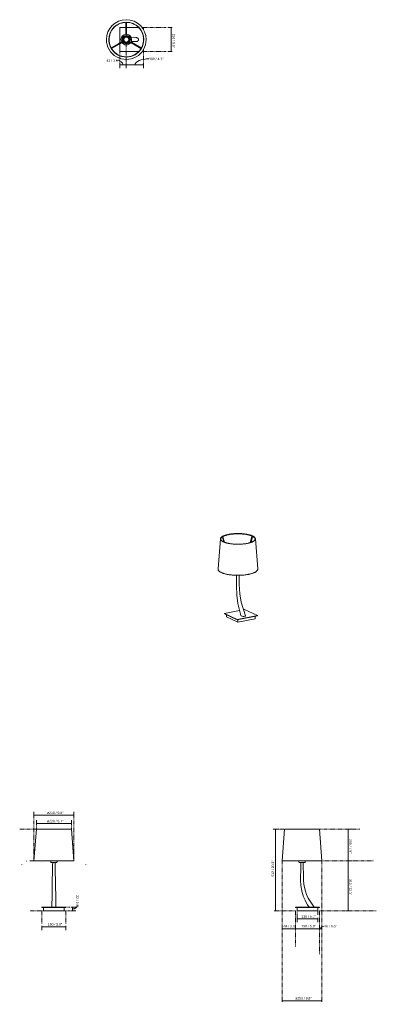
# Model space of a CAD drawing. Header units: millimetres. Extents: x 6294 to 8536, y 453 to 6634.
import ezdxf

# ---------------------------------------------------------------- set-up
doc = ezdxf.new("R2010")
doc.units = ezdxf.units.MM
doc.linetypes.add('Dash', pattern=[6, 3, -3])
doc.layers.add('A-ANNO-DIMS', color=7, linetype='Dash', lineweight=9, true_color=0xd2d2d2)
for name, color, linetype, lineweight in [('A-ANNO-DIMS-7', 7, 'Continuous', 9), ('A-DETL-THIN', 7, 'Continuous', 9), ('E-LITE-EQPM', 7, 'Continuous', 20)]:
    doc.layers.add(name, color=color, linetype=linetype, lineweight=lineweight)
doc.styles.add('Arial Narrow', font='ARIALN.TTF', dxfattribs={"height": 15.4})
doc.dimstyles.new('FARO_-_2_2mm_Arial_Narrow_mm_Inch_Left', dxfattribs={"dimscale": 304.8, "dimtxt": 15.760837, "dimasz": 0, "dimexe": 0.068898, "dimexo": 0.0625, "dimgap": 0.011483, "dimtad": 1, "dimdec": 0, "dimzin": 0, "dimdsep": 46, "dimtxsty": 'Arial Narrow', "dimblk1": 'NONE', "dimblk2": 'NONE', "dimsah": 1, "dimcen": 0.09, "dimadec": 0, "dimazin": 0, "dimtfac": 1, "dimtdec": 4, "dimtix": 1, "dimtmove": 0, "dimatfit": 3, "dimfxl": 0.022966, "dimfxlon": 1, "dimtvp": 1, "dimtolj": 1, "dimtzin": 0, "dimarcsym": 2})
doc.dimstyles.new('FARO_-_2_2mm_Arial_Narrow_mm_Inch_Right', dxfattribs={"dimscale": 304.8, "dimtxt": 15.760837, "dimasz": 0, "dimexe": 0.068898, "dimexo": 0.0625, "dimgap": 0.011483, "dimtad": 1, "dimdec": 0, "dimzin": 0, "dimdsep": 46, "dimtxsty": 'Arial Narrow', "dimblk1": 'NONE', "dimblk2": 'NONE', "dimsah": 1, "dimcen": 0.09, "dimadec": 0, "dimazin": 0, "dimtfac": 1, "dimtdec": 4, "dimtix": 1, "dimtmove": 0, "dimatfit": 3, "dimfxl": 0.022966, "dimfxlon": 1, "dimtvp": 1, "dimtolj": 1, "dimtzin": 0, "dimarcsym": 2})
doc.dimstyles.new('FARO_-_2_2mm_Arial_Narrow_mm_Inch_Right_1', dxfattribs={"dimscale": 304.8, "dimtxt": 15.760837, "dimasz": 0, "dimexe": 0.068898, "dimexo": 0.0625, "dimgap": 0.011483, "dimtad": 1, "dimdec": 0, "dimzin": 0, "dimdsep": 46, "dimtxsty": 'Arial Narrow', "dimblk1": 'NONE', "dimblk2": 'NONE', "dimsah": 1, "dimcen": 0.09, "dimadec": 0, "dimazin": 0, "dimtfac": 1, "dimtdec": 4, "dimtix": 1, "dimtmove": 1, "dimatfit": 3, "dimfxl": 0.022966, "dimfxlon": 1, "dimtvp": 1, "dimtolj": 1, "dimtzin": 0, "dimarcsym": 2})

# ---------------------------------------------------------------- blocks, each defined once
blk = doc.blocks.new('29684-04 - 29684-04 REM Nickel mat_white table lamp-422337-Alzado_PDF')
at = {"layer": 'E-LITE-EQPM'}
for p, q in [((6384.9, 1352.5), (6384.9, 1352.5)), ((6396, 1352.5), (6396.1, 1352.5)), ((6488.8, 1352.5), (6488.8, 1347.5)), ((6494.2, 1352.5), (6494.2, 1352.5)), ((6528.8, 1347.5), (6528.8, 1352.5)), ((6590.1, 1352.5), (6590.1, 1352.5)), ((6632.6, 1352.5), (6632.7, 1352.5)), ((6433.8, 1062.5), (6583.8, 1062.5)), ((6433.8, 1062.5), (6433.8, 1060.5)), ((6433.8, 1060.5), (6583.8, 1060.5)), ((6443.8, 1060.5), (6443.8, 1040.5)), ((6573.8, 1040.5), (6573.8, 1060.5)), ((6583.8, 1060.5), (6583.8, 1062.5)), ((6573.8, 1040.5), (6443.8, 1040.5))]:
    blk.add_line(p, q, dxfattribs=at)
at = {"layer": 'E-LITE-EQPM', "flags": 128}
for points in [[(6493.8, 1342.5), (6491.7, 1342.9), (6490, 1344.2), (6489, 1346.1), (6488.8, 1347.5)], [(6501.4, 1342.5), (6498.7, 1342.5), (6496.3, 1342.5), (6494.6, 1342.5), (6493.8, 1342.5), (6493.8, 1342.5)], [(6493.8, 1342.5), (6494.2, 1342.5), (6495.6, 1342.5), (6497.7, 1342.5), (6500.5, 1342.5), (6503.7, 1342.5), (6507.3, 1342.5), (6508.8, 1342.5)], [(6495.9, 1062.5), (6497.3, 1139.9), (6498.4, 1188), (6501, 1323.4), (6501.3, 1342.5)], [(6508.8, 1342.5), (6512.4, 1342.5), (6515.9, 1342.5), (6518.9, 1342.5), (6521.3, 1342.5), (6522.9, 1342.5), (6523.7, 1342.5), (6523.8, 1342.5)], [(6523.8, 1342.5), (6523.3, 1342.5), (6522, 1342.5), (6519.9, 1342.5), (6517.1, 1342.5), (6516.2, 1342.5)], [(6521.6, 1062.5), (6520.2, 1139.9), (6519.2, 1188), (6516.5, 1323.4), (6516.3, 1342.5)], [(6528.8, 1347.5), (6528.3, 1345.4), (6527.1, 1343.7), (6525.2, 1342.7), (6523.8, 1342.5)]]:
    blk.add_lwpolyline(points, dxfattribs=at)
at = {"layer": 'E-LITE-EQPM'}
for points, knots in [([(6495.9, 1062.5), (6495.9, 1062.5), (6496.2, 1062.5), (6496.9, 1062.5), (6497.7, 1062.5), (6498.5, 1062.5), (6499.2, 1062.5), (6499.9, 1062.5), (6500.6, 1062.5), (6501.6, 1062.5), (6502.6, 1062.5), (6503.5, 1062.5), (6504.4, 1062.5), (6506.1, 1062.5), (6507.7, 1062.5), (6508.8, 1062.5)], [0.5, 0.5, 0.5, 0.5, 0.5833333, 0.6527778, 0.6875, 0.7222222, 0.7569444, 0.7743056, 0.7916667, 0.8263889, 0.8611111, 0.8784722, 0.8958333, 0.9305556, 1, 1, 1, 1]), ([(6521.6, 1062.5), (6521.6, 1062.5), (6521.4, 1062.5), (6520.6, 1062.5), (6519.8, 1062.5), (6519, 1062.5), (6518.3, 1062.5), (6517.6, 1062.5), (6516.9, 1062.5), (6516, 1062.5), (6514.9, 1062.5), (6514, 1062.5), (6513.1, 1062.5), (6511.5, 1062.5), (6509.9, 1062.5), (6508.8, 1062.5)], [0.4984838, 0.4984838, 0.4984838, 0.4984838, 0.5833333, 0.6527778, 0.6875, 0.7222222, 0.7569444, 0.7743056, 0.7916667, 0.8263889, 0.8611111, 0.8784722, 0.8958333, 0.9305556, 1, 1, 1, 1])]:
    blk.add_open_spline(points, degree=3, knots=knots, dxfattribs=at)
blk = doc.blocks.new('29684-04 - 29684-04 REM Nickel mat_white table lamp-422337-Planta_PDF')
at = {"layer": 'E-LITE-EQPM'}
for p, q in [((-60.8, 75), (-75, 75)), ((-75, 75), (-75, 65.8)), ((75, 75), (60.8, 75)), ((75, 65.8), (75, 75)), ((-75, 43.8), (-75, -32)), ((12.8, 26.6), (12, -2.9)), ((20.3, 5.2), (14.9, -4.2)), ((18.4, -6.2), (23.8, 3.2)), ((52.1, 60.3), (25.2, 13.6)), ((28.7, 11.6), (55.6, 58.3)), ((75, -75), (75, 43.8)), ((-53.8, -32), (-107.7, -32)), ((-107.7, -36), (-53.8, -36)), ((-75, -36), (-75, -75)), ((-33.3, -32), (-44.2, -32)), ((-44.2, -36), (-33.3, -36)), ((-29.6, -32.3), (-29.6, -35.7)), ((16.3, -9.3), (13.3, -7.5)), ((13.3, -60.5), (16.3, -58.7)), ((-75, -75), (21.4, -75)), ((14.9, -63.8), (20.3, -73.2)), ((23.8, -71.2), (18.4, -61.8)), ((25.2, -81.6), (52.1, -128.3)), ((26, -75), (75, -75)), ((55.6, -126.3), (28.7, -79.6))]:
    blk.add_line(p, q, dxfattribs=at)
at = {"layer": 'E-LITE-EQPM', "flags": 128}
for points in [[(0, -142.1), (-9.9, -141.6), (-19.7, -140.3), (-29.3, -138), (-38.7, -134.9), (-47.8, -131), (-56.4, -126.2), (-64.6, -120.6), (-72.3, -114.4), (-79.3, -107.4), (-85.7, -99.9), (-91.3, -91.8), (-96.2, -83.2), (-100.3, -74.2), (-103.6, -64.8), (-106, -55.2), (-107.5, -45.5), (-108.1, -35.6), (-107.8, -25.7), (-106.5, -15.9), (-104.4, -6.2), (-101.5, 3.2), (-97.6, 12.3), (-93, 21.1), (-87.6, 29.3), (-81.4, 37.1), (-74.6, 44.2), (-67.1, 50.7), (-59.1, 56.5), (-50.6, 61.5), (-41.6, 65.7), (-32.3, 69.1), (-22.8, 71.7), (-13, 73.3), (-3.2, 74), (0, 74.1)], [(0, 74.1), (9.9, 73.6), (19.7, 72.3), (29.3, 70), (38.7, 66.9), (47.8, 63), (56.4, 58.2), (64.6, 52.6), (72.3, 46.4), (79.3, 39.4), (85.7, 31.9), (91.3, 23.8), (96.2, 15.2), (100.3, 6.2), (103.6, -3.2), (106, -12.8), (107.5, -22.5), (108.1, -32.4), (107.8, -42.3), (106.5, -52.1), (104.4, -61.8), (101.5, -71.2), (97.6, -80.3), (93, -89.1), (87.6, -97.3), (81.4, -105.1), (74.6, -112.2), (67.1, -118.7), (59.1, -124.5), (50.6, -129.5), (41.6, -133.7), (32.3, -137.1), (22.8, -139.7), (13, -141.3), (3.2, -142), (0, -142.1)], [(-12, -2.9), (-12.8, 26.4), (-12.8, 26.6)], [(20.3, 5.2), (21.8, 7.8), (23.2, 10.2), (24.3, 12.1), (25.1, 13.4), (25.2, 13.6)], [(28.7, 11.6), (28, 10.4), (26.9, 8.6), (25.6, 6.3), (24.1, 3.8), (23.8, 3.2)], [(-53.8, -32), (-52.5, -32), (-50.4, -32), (-47.7, -32), (-44.8, -32), (-44.2, -32)], [(-44.2, -36), (-47.1, -36), (-49.9, -36), (-52.1, -36), (-53.6, -36), (-53.8, -36)], [(25.2, -81.6), (24.5, -80.4), (23.5, -78.6), (22.1, -76.3), (20.6, -73.8), (20.3, -73.2)], [(23.8, -71.2), (25.3, -73.8), (26.7, -76.2), (27.8, -78.1), (28.5, -79.4), (28.7, -79.6)]]:
    blk.add_lwpolyline(points, dxfattribs=at)
at = {"layer": 'E-LITE-EQPM'}
for radius, start, end in [(124.9, 90, 270), (110.1, 90, 270), (124.9, 270, 90), (110.1, 270, 90), (33.4, 90, 177.04181), (33.4, 182.95819, 270), (26, 90, 270), (23.3, 90, 270), (21.7, 90, 270), (19.6, 90, 270), (18.5, 90, 270), (17, 90, 270), (15.5, 90, 270), (33.4, 62.95819, 90), (26, 270, 90), (23.3, 270, 90), (21.7, 270, 90), (19.6, 270, 90), (18.5, 270, 90), (17, 270, 90), (15.5, 270, 90), (33.4, 302.95819, 57.04181), (33.4, 270, 297.04181)]:
    blk.add_arc((0, -34), radius, start, end, dxfattribs=at)
for centre, major_axis, ratio, start_param, end_param in [((26.9, 12.6), (-1.73, 1), 0.949324, 0, 3.141593), ((53.9, 59.3), (-1.73, 1), 0.95054, 0, 3.141593), ((53.9, 59.3), (-1.73, 1), 0.95054, 6.056626, 6.283185), ((53.9, 59.3), (-1.73, 1), 0.95054, 3.141593, 3.3265), ((-107.7, -34), (0, 2), 0.95054, 0, 0.19277), ((-107.7, -34), (0, 2), 0.95054, 2.965949, 3.141593), ((-107.7, -34), (0, 2), 0.95054, 3.141593, 6.283185), ((-53.8, -34), (0, 2), 0.949324, 3.141593, 6.283185), ((26.9, -80.6), (1.73, 1), 0.949324, 0, 3.141593), ((53.9, -127.3), (1.73, 1), 0.95054, 0, 3.141593), ((53.9, -127.3), (1.73, 1), 0.95054, 3.141593, 3.319478), ((53.9, -127.3), (1.73, 1), 0.95054, 6.093033, 6.283185)]:
    blk.add_ellipse(centre, major_axis=major_axis, ratio=ratio, start_param=start_param, end_param=end_param, dxfattribs=at)
for points, knots in [([(-12.8, 26.6), (-12.9, 28), (-12.6, 30.5), (-11.8, 33.4), (-11, 35.3), (-10.2, 36.7), (-9.5, 37.8), (-8.9, 38.6), (-8.2, 39.3), (-7.2, 40.3), (-6.1, 41.1), (-5.3, 41.6), (-4.3, 42.1), (-2.7, 42.7), (-1.1, 43), (0, 43)], [0.4898254, 0.4898254, 0.4898254, 0.4898254, 0.5833333, 0.6527778, 0.6875, 0.7222222, 0.7569444, 0.7743056, 0.7916667, 0.8263889, 0.8611111, 0.8784722, 0.8958333, 0.9305556, 1, 1, 1, 1]), ([(0, 43), (0.9, 43), (2.2, 42.8), (3.7, 42.3), (4.9, 41.8), (5.9, 41.2), (7, 40.5), (7.9, 39.6), (8.8, 38.7), (9.5, 37.7), (10.2, 36.7), (10.8, 35.6), (11.6, 34), (12.2, 32.1), (12.7, 29.4), (12.8, 27.6), (12.8, 26.6)], [0, 0, 0, 0, 0.0555556, 0.0833333, 0.1111111, 0.1388889, 0.1666667, 0.1944444, 0.2222222, 0.25, 0.2777778, 0.3055556, 0.3333333, 0.3888889, 0.4444444, 0.5101746, 0.5101746, 0.5101746, 0.5101746])]:
    blk.add_open_spline(points, degree=3, knots=knots, dxfattribs=at)
blk = doc.blocks.new('29684-04 - 29684-04 REM Nickel mat_white table lamp-422337-Isometrico 2 PDF')
at = {"layer": 'E-LITE-EQPM', "lineweight": 9}
for p, q in [((3713.3, 3399.5), (3715.9, 3400)), ((3724.6, 3401.8), (3727.4, 3402.3)), ((3733, 3403.1), (3733.6, 3403.2)), ((3751, 3405.2), (3751.2, 3405.2)), ((3762.2, 3405.9), (3762.3, 3405.9)), ((3796.3, 3405.9), (3796.4, 3405.9)), ((3807.4, 3405.2), (3807.6, 3405.2)), ((3669.1, 3374.3), (3654.2, 3186.1)), ((3681.3, 3386), (3690.4, 3354.9)), ((3684.2, 3389), (3693.9, 3393.5)), ((3695.2, 3352.9), (3685.2, 3387.1)), ((3703.8, 3396.9), (3708.5, 3398.2)), ((3867.6, 3390), (3856.9, 3350.8)), ((3861.5, 3352.3), (3871.5, 3389)), ((3904, 3186.1), (3889.2, 3374.3)), ((3788.6, 2925.4), (3693.9, 2906.4)), ((3693.9, 2906.4), (3775.4, 2867.5)), ((3693.9, 2904.5), (3693.9, 2906.4)), ((3819.8, 2931.6), (3812.8, 2930.2)), ((3901.3, 2892.7), (3819.8, 2931.6)), ((3693.9, 2904.5), (3775.4, 2865.6)), ((3707.7, 2884.6), (3707.7, 2897.9)), ((3778.3, 2850.9), (3707.7, 2884.6)), ((3775.4, 2867.5), (3901.3, 2892.7)), ((3775.4, 2865.6), (3901.3, 2890.8)), ((3775.4, 2867.5), (3775.4, 2865.6)), ((3887.5, 2872.7), (3778.3, 2850.9)), ((3778.3, 2866.2), (3778.3, 2850.9)), ((3887.5, 2872.7), (3887.5, 2888)), ((3901.3, 2890.8), (3901.3, 2892.7))]:
    blk.add_line(p, q, dxfattribs=at)
for points in [[(3669.1, 3374.3, 0), (3669.3, 3375.8, 0), (3669.7, 3377.2, 0), (3670.3, 3378.7, 0), (3671, 3380.1, 0), (3671.9, 3381.5, 0), (3673.1, 3382.9, 0), (3674.3, 3384.2, 0), (3675.8, 3385.6, 0), (3677.4, 3386.9, 0), (3679.1, 3388.1, 0), (3681, 3389.4, 0), (3683.1, 3390.6, 0), (3685.3, 3391.8, 0), (3687.7, 3392.9, 0), (3690.2, 3394, 0), (3692.8, 3395.1, 0), (3695.6, 3396.2, 0), (3698.5, 3397.2, 0), (3701.5, 3398.2, 0), (3704.7, 3399.1, 0), (3708, 3400, 0), (3711.4, 3400.9, 0), (3714.9, 3401.7, 0), (3718.5, 3402.5, 0), (3719.7, 3402.7, 0)], [(3720.1, 3400.8, 0), (3716.5, 3400, 0), (3713, 3399.2, 0), (3709.6, 3398.4, 0), (3706.3, 3397.5, 0), (3703.1, 3396.6, 0), (3700.1, 3395.6, 0), (3697.2, 3394.6, 0), (3694.4, 3393.6, 0), (3691.8, 3392.6, 0), (3689.3, 3391.5, 0), (3687, 3390.4, 0), (3684.8, 3389.2, 0), (3682.7, 3388.1, 0), (3680.8, 3386.9, 0), (3679.1, 3385.7, 0), (3677.5, 3384.4, 0), (3676.2, 3383.2, 0), (3674.9, 3382, 0), (3673.9, 3380.7, 0), (3673, 3379.5, 0), (3672.3, 3378.3, 0), (3671.7, 3377, 0), (3671.3, 3375.8, 0), (3671.1, 3374.6, 0), (3671, 3373.3, 0), (3671.1, 3372.1, 0), (3671.4, 3370.9, 0), (3671.8, 3369.7, 0), (3672.4, 3368.4, 0), (3673.1, 3367.2, 0), (3674, 3366, 0), (3675.1, 3364.7, 0), (3676.4, 3363.5, 0), (3677.8, 3362.2, 0), (3679.4, 3361, 0), (3681.1, 3359.8, 0), (3683.1, 3358.6, 0), (3685.1, 3357.5, 0), (3687.3, 3356.3, 0), (3689.7, 3355.2, 0), (3692.2, 3354.1, 0), (3694.9, 3353.1, 0), (3697.7, 3352.1, 0), (3700.6, 3351.1, 0), (3703.7, 3350.1, 0), (3706.9, 3349.2, 0), (3710.2, 3348.4, 0), (3713.6, 3347.5, 0), (3717.1, 3346.7, 0), (3720.7, 3346, 0), (3724.4, 3345.3, 0), (3728.2, 3344.7, 0), (3732.1, 3344, 0), (3736, 3343.5, 0), (3740.1, 3343, 0), (3744.2, 3342.5, 0), (3748.3, 3342.1, 0), (3752.5, 3341.8, 0), (3756.7, 3341.5, 0), (3761, 3341.2, 0), (3765.3, 3341, 0), (3769.6, 3340.9, 0), (3774, 3340.8, 0), (3778.3, 3340.7, 0), (3782.7, 3340.8, 0), (3787, 3340.8, 0), (3791.3, 3341, 0), (3795.7, 3341.1, 0), (3799.9, 3341.4, 0), (3804.2, 3341.6, 0), (3808.4, 3342, 0), (3812.6, 3342.4, 0), (3816.7, 3342.8, 0), (3820.7, 3343.3, 0), (3824.7, 3343.8, 0), (3828.6, 3344.4, 0), (3832.5, 3345.1, 0), (3836.2, 3345.7, 0), (3838.2, 3346.1, 0)], [(3889.2, 3374.3, 0), (3889, 3375.8, 0), (3888.6, 3377.2, 0), (3888, 3378.7, 0), (3887.2, 3380.1, 0), (3886.3, 3381.5, 0), (3885.2, 3382.9, 0), (3883.9, 3384.2, 0), (3882.5, 3385.6, 0), (3880.9, 3386.9, 0), (3879.1, 3388.1, 0), (3877.2, 3389.4, 0), (3875.2, 3390.6, 0), (3872.9, 3391.8, 0), (3870.6, 3392.9, 0), (3868.1, 3394, 0), (3865.4, 3395.1, 0), (3862.7, 3396.2, 0), (3859.7, 3397.2, 0), (3856.7, 3398.2, 0), (3853.5, 3399.1, 0), (3850.3, 3400, 0), (3846.9, 3400.9, 0), (3843.4, 3401.7, 0), (3839.8, 3402.5, 0), (3836.1, 3403.2, 0), (3832.3, 3403.9, 0), (3828.4, 3404.5, 0), (3824.5, 3405.1, 0), (3820.5, 3405.7, 0), (3816.4, 3406.1, 0), (3812.2, 3406.6, 0), (3808, 3407, 0), (3803.8, 3407.3, 0), (3799.5, 3407.6, 0), (3795.2, 3407.8, 0), (3790.9, 3408, 0), (3786.5, 3408.1, 0), (3782.1, 3408.1, 0), (3777.8, 3408.2, 0), (3773.4, 3408.1, 0), (3769, 3408, 0), (3764.7, 3407.9, 0), (3760.3, 3407.7, 0), (3756, 3407.4, 0), (3751.8, 3407.1, 0), (3747.6, 3406.7, 0), (3743.4, 3406.3, 0), (3739.3, 3405.8, 0), (3735.3, 3405.3, 0), (3731.3, 3404.8, 0), (3727.4, 3404.1, 0), (3723.6, 3403.5, 0), (3719.8, 3402.8, 0), (3719.7, 3402.7, 0)], [(3720.1, 3400.8, 0), (3723.8, 3401.5, 0), (3727.5, 3402.1, 0), (3731.4, 3402.8, 0), (3735.4, 3403.3, 0), (3739.4, 3403.8, 0), (3743.4, 3404.3, 0), (3747.6, 3404.7, 0), (3751.8, 3405.1, 0), (3756, 3405.4, 0), (3760.3, 3405.7, 0), (3764.6, 3405.9, 0), (3768.9, 3406, 0), (3773.2, 3406.1, 0), (3777.6, 3406.2, 0), (3781.9, 3406.1, 0), (3786.3, 3406.1, 0), (3790.6, 3406, 0), (3794.9, 3405.8, 0), (3799.2, 3405.6, 0), (3803.5, 3405.3, 0), (3807.7, 3405, 0), (3811.9, 3404.6, 0), (3816, 3404.2, 0), (3820, 3403.7, 0), (3824, 3403.2, 0), (3828, 3402.6, 0), (3831.8, 3402, 0), (3835.6, 3401.3, 0), (3839.2, 3400.6, 0), (3842.8, 3399.8, 0), (3846.3, 3399, 0), (3849.6, 3398.1, 0), (3852.9, 3397.3, 0), (3856, 3396.3, 0), (3859, 3395.4, 0), (3861.9, 3394.4, 0), (3864.6, 3393.3, 0), (3867.2, 3392.3, 0), (3869.6, 3391.2, 0), (3871.9, 3390, 0), (3874.1, 3388.9, 0), (3876.1, 3387.7, 0), (3877.9, 3386.5, 0), (3879.6, 3385.3, 0), (3881.1, 3384.1, 0), (3882.5, 3382.9, 0), (3883.6, 3381.6, 0), (3884.6, 3380.4, 0), (3885.5, 3379.1, 0), (3886.2, 3377.9, 0), (3886.7, 3376.7, 0), (3887, 3375.4, 0), (3887.2, 3374.2, 0), (3887.2, 3373, 0), (3887.1, 3371.8, 0), (3886.8, 3370.5, 0), (3886.3, 3369.3, 0), (3885.7, 3368.1, 0), (3884.9, 3366.8, 0), (3883.9, 3365.6, 0), (3882.8, 3364.4, 0), (3881.5, 3363.1, 0), (3880, 3361.9, 0), (3878.4, 3360.7, 0), (3876.6, 3359.5, 0), (3874.6, 3358.3, 0), (3872.5, 3357.1, 0), (3870.2, 3356, 0), (3867.8, 3354.9, 0), (3865.3, 3353.8, 0), (3862.6, 3352.8, 0), (3859.7, 3351.8, 0), (3856.8, 3350.8, 0), (3853.7, 3349.9, 0), (3850.4, 3349, 0), (3847.1, 3348.1, 0), (3843.7, 3347.3, 0), (3840.1, 3346.5, 0), (3838.2, 3346.1, 0)], [(3743.9, 3404.5, 0), (3751.2, 3405.2, 0), (3768, 3406.2, 0)], [(3773.7, 3406.3, 0), (3785, 3406.3, 0), (3801.7, 3405.6, 0)], [(3801.9, 3405.6, 0), (3818.2, 3404.1, 0), (3823.3, 3403.4, 0)], [(3823.4, 3403.4, 0), (3847.6, 3398.8, 0), (3855.9, 3396.5, 0)], [(3681.6, 3385.9, 0), (3681.9, 3386, 0), (3682.3, 3386, 0)], [(3682.3, 3386, 0), (3682.8, 3386.1, 0), (3683.3, 3386.3, 0), (3683.8, 3386.4, 0), (3684.2, 3386.6, 0), (3684.6, 3386.7, 0), (3684.9, 3386.9, 0), (3685.1, 3387, 0), (3685.2, 3387.1, 0), (3685.2, 3387.1, 0)], [(3684.1, 3387.1, 0), (3683.7, 3387, 0), (3683.3, 3386.9, 0)], [(3685.1, 3387.2, 0), (3684.9, 3387.2, 0), (3684.6, 3387.2, 0), (3684.1, 3387.1, 0)], [(3864.7, 3393.4, 0), (3870.2, 3391, 0), (3875.1, 3388.4, 0)], [(3868.5, 3390, 0), (3868.1, 3390.1, 0), (3867.8, 3390.1, 0), (3867.7, 3390, 0), (3867.6, 3390, 0), (3867.7, 3389.9, 0), (3868, 3389.8, 0), (3868.3, 3389.6, 0), (3868.7, 3389.5, 0), (3869.2, 3389.3, 0), (3869.7, 3389.2, 0), (3870.2, 3389.1, 0), (3870.6, 3389, 0)], [(3869.3, 3389.8, 0), (3868.9, 3389.9, 0), (3868.5, 3390, 0)], [(3870.6, 3389, 0), (3871, 3388.9, 0), (3871.3, 3388.9, 0)], [(3654.2, 3185.1, 0), (3654.3, 3183.4, 0), (3654.6, 3181.8, 0), (3655.2, 3180.2, 0), (3655.9, 3178.5, 0), (3656.9, 3177, 0), (3658, 3175.4, 0), (3659.3, 3173.8, 0), (3660.8, 3172.3, 0), (3662.5, 3170.8, 0), (3664.4, 3169.4, 0), (3666.5, 3168, 0), (3668.7, 3166.6, 0), (3671.2, 3165.2, 0), (3673.7, 3163.9, 0), (3676.5, 3162.6, 0), (3679.4, 3161.3, 0), (3682.5, 3160.1, 0), (3685.7, 3158.9, 0), (3689.1, 3157.8, 0), (3692.6, 3156.7, 0), (3696.2, 3155.6, 0), (3700, 3154.6, 0), (3703.9, 3153.7, 0), (3707.9, 3152.8, 0), (3712.1, 3151.9, 0), (3716.3, 3151.1, 0), (3720.7, 3150.4, 0), (3725.1, 3149.7, 0), (3729.6, 3149, 0), (3734.2, 3148.4, 0), (3738.9, 3147.9, 0), (3743.6, 3147.4, 0), (3748.4, 3147, 0), (3753.2, 3146.7, 0), (3758.1, 3146.4, 0), (3763, 3146.2, 0), (3768, 3146, 0), (3772.9, 3145.9, 0), (3777.9, 3145.8, 0), (3782.9, 3145.9, 0), (3787.8, 3145.9, 0), (3792.8, 3146.1, 0), (3797.7, 3146.3, 0), (3802.6, 3146.5, 0), (3807.5, 3146.9, 0), (3812.3, 3147.2, 0), (3817, 3147.7, 0), (3821.7, 3148.2, 0), (3826.4, 3148.7, 0), (3830.9, 3149.3, 0), (3835.4, 3150, 0), (3839.8, 3150.7, 0), (3844.1, 3151.5, 0), (3846.6, 3152, 0)], [(3904, 3185.1, 0), (3903.9, 3183.4, 0), (3903.6, 3181.8, 0), (3903.1, 3180.2, 0), (3902.3, 3178.5, 0), (3901.4, 3177, 0), (3900.3, 3175.4, 0), (3898.9, 3173.8, 0), (3897.4, 3172.3, 0), (3895.7, 3170.8, 0), (3893.8, 3169.4, 0), (3891.7, 3168, 0), (3889.5, 3166.6, 0), (3887.1, 3165.2, 0), (3884.5, 3163.9, 0), (3881.8, 3162.6, 0), (3878.8, 3161.3, 0), (3875.8, 3160.1, 0), (3872.5, 3158.9, 0), (3869.2, 3157.8, 0), (3865.7, 3156.7, 0), (3862, 3155.6, 0), (3858.2, 3154.6, 0), (3854.3, 3153.7, 0), (3850.3, 3152.8, 0), (3846.6, 3152, 0)], [(3798.5, 2892.9, 0), (3778.2, 2969.3, 0), (3771.6, 3021.4, 0), (3769.9, 3079.6, 0), (3771.2, 3146, 0)], [(3826, 2892.2, 0), (3800, 2977.7, 0), (3791.6, 3030.4, 0), (3788, 3089.1, 0), (3787.1, 3146, 0)], [(3821, 2888.4, 0), (3816.2, 2887.9, 0), (3811.3, 2888, 0), (3806.7, 2888.7, 0), (3803, 2889.8, 0), (3800.3, 2891.1, 0), (3798.7, 2892.5, 0), (3798.5, 2893.1, 0)], [(3825.8, 2892.5, 0), (3826, 2891, 0), (3824.4, 2889.5, 0), (3821, 2888.4, 0)]]:
    blk.add_polyline3d(points, dxfattribs=at)
blk = doc.blocks.new('29684-04 - 29684-04 REM Nickel mat_white table lamp-422337-Frontal_PDF')
at = {"layer": 'E-LITE-EQPM'}
for p, q in [((-3226.8, 1352.5), (-3226.7, 1352.5)), ((-3216.2, 1352.5), (-3216.1, 1352.5)), ((-3192.4, 1352.5), (-3192.3, 1352.5)), ((-3160.6, 1352.5), (-3160.7, 1352.5)), ((-3123.3, 1352.5), (-3123.3, 1347.5)), ((-3118.3, 1342.5), (-3118.4, 1342.5)), ((-3083.3, 1347.5), (-3083.3, 1352.5)), ((-3065.5, 1352.5), (-3065.5, 1352.5)), ((-3039.1, 1352.5), (-3039.1, 1352.5)), ((-2999.5, 1352.5), (-2999.5, 1352.5)), ((-3144.3, 1062.5), (-2994.3, 1062.5)), ((-3144.3, 1060.5), (-3144.3, 1062.5)), ((-3144.3, 1060.5), (-2994.3, 1060.5)), ((-3134.3, 1040.5), (-3134.3, 1060.5)), ((-3004.3, 1060.5), (-3004.3, 1040.5)), ((-2994.3, 1062.5), (-2994.3, 1060.5)), ((-3004.3, 1040.5), (-3134.3, 1040.5))]:
    blk.add_line(p, q, dxfattribs=at)
at = {"layer": 'E-LITE-EQPM', "flags": 128}
for points in [[(-3119.9, 1342.8), (-3120.4, 1342.9), (-3122.1, 1344.2), (-3123.1, 1346.1), (-3123.3, 1347.5)], [(-3118.3, 1342.5), (-3117.9, 1342.5), (-3116.5, 1342.5), (-3114.4, 1342.5), (-3111.6, 1342.5), (-3108.4, 1342.5), (-3104.8, 1342.5), (-3101.1, 1342.5), (-3097.5, 1342.5), (-3094.4, 1342.5), (-3091.7, 1342.5), (-3089.7, 1342.5), (-3088.6, 1342.5), (-3088.3, 1342.5)], [(-3058.2, 1062.5), (-3068.4, 1077.9), (-3077, 1092.3), (-3084.3, 1105.8), (-3090.3, 1118.5), (-3095.2, 1130.7), (-3099.2, 1142.4), (-3102.4, 1153.9), (-3105.2, 1165.2), (-3107.4, 1176.4), (-3109.1, 1187.6), (-3110.5, 1198.8), (-3111.5, 1210), (-3112.1, 1221.2), (-3112.5, 1232.5), (-3112.6, 1243.9), (-3112.5, 1255.5), (-3112.3, 1267.5), (-3111.9, 1280.2), (-3111.6, 1293.7), (-3111.2, 1308.5), (-3111, 1324.7), (-3110.8, 1342.5)], [(-3110.8, 1342.5), (-3111, 1324.7), (-3111.2, 1308.5), (-3111.6, 1293.7), (-3111.9, 1280.2), (-3112.3, 1267.5), (-3112.5, 1255.5), (-3112.6, 1243.9), (-3112.5, 1232.5), (-3112.1, 1221.2), (-3111.5, 1210), (-3110.5, 1198.8), (-3109.1, 1187.6), (-3107.4, 1176.4), (-3105.2, 1165.2), (-3102.4, 1153.9), (-3099.2, 1142.4), (-3095.2, 1130.7), (-3090.3, 1118.5), (-3084.3, 1105.8), (-3077, 1092.3), (-3068.4, 1077.9), (-3058.2, 1062.5)], [(-3095.8, 1342.5), (-3095.3, 1307), (-3095, 1277.7), (-3094.5, 1252.6), (-3093.4, 1229.5), (-3091.2, 1207.3), (-3087.7, 1185.5), (-3082.4, 1164), (-3075, 1142.4), (-3064.4, 1119.6), (-3048.8, 1093.5), (-3026.3, 1062.5)], [(-3026.3, 1062.5), (-3048.8, 1093.5), (-3064.4, 1119.6), (-3075, 1142.4), (-3082.4, 1164), (-3087.7, 1185.5), (-3091.2, 1207.3), (-3093.4, 1229.5), (-3094.5, 1252.6), (-3095, 1277.7), (-3095.3, 1307), (-3095.8, 1342.5)], [(-3083.3, 1347.5), (-3083.8, 1345.4), (-3085, 1343.7), (-3086.9, 1342.7), (-3088.3, 1342.5)]]:
    blk.add_lwpolyline(points, dxfattribs=at)
blk = doc.blocks.new('DIMBLOCK1-Alzado_PDF')
at = {"layer": 'A-ANNO-DIMS-7', "color": 251, "true_color": 0x5b5b5b, "transparency": 16777216}
for p, q in [((6433.8, 946.2), (6433.8, 918.2)), ((6433.8, 939.2), (6433.8, 946.2)), ((6433.8, 939.2), (6583.8, 939.2)), ((6583.8, 946.2), (6583.8, 918.2)), ((6583.8, 939.2), (6583.8, 946.2))]:
    blk.add_line(p, q, dxfattribs=at)
at = {"layer": 'A-ANNO-DIMS-7', "color": 0, "transparency": 16777216, "insert": (6471.3, 962.6), "char_height": 15.4, "width": 90.062, "attachment_point": 1, "line_spacing_factor": 0.974696, "style": 'Arial Narrow'}
blk.add_mtext('150 / 5.9"', dxfattribs=at)
blk = doc.blocks.new('_None')
blk = doc.blocks.new('DIMBLOCK2-Alzado_PDF')
at = {"layer": 'A-ANNO-DIMS-7', "color": 251, "true_color": 0x5b5b5b, "transparency": 16777216}
for p, q in [((6618.4, 1062.5), (6646.4, 1062.5)), ((6625.4, 1062.5), (6618.4, 1062.5)), ((6625.4, 1040.5), (6625.4, 1062.5)), ((6618.4, 1040.5), (6646.4, 1040.5)), ((6625.4, 1040.5), (6618.4, 1040.5))]:
    blk.add_line(p, q, dxfattribs=at)
blk.add_ellipse((6625.4, 1072.2), major_axis=(31.2, 0), ratio=0.66346, start_param=4.712389, end_param=6.283185, dxfattribs=at)
at = {"layer": 'A-ANNO-DIMS-7', "color": 0, "transparency": 16777216, "insert": (6664, 1137.5), "char_height": 15.4, "width": 78.354, "attachment_point": 1, "rotation": 270, "line_spacing_factor": 0.974696, "style": 'Arial Narrow'}
blk.add_mtext('22 / 0.9"', dxfattribs=at)
blk = doc.blocks.new('DIMBLOCK3-Alzado_PDF')
at = {"layer": 'A-ANNO-DIMS-7', "color": 251, "true_color": 0x5b5b5b, "transparency": 16777216}
for p, q in [((6398.8, 1587.2), (6398.8, 1608.3)), ((6618.8, 1587.2), (6618.8, 1608.3)), ((6398.8, 1587.3), (6618.8, 1587.3)), ((6398.8, 1587.3), (6398.8, 1580.3)), ((6618.8, 1587.3), (6618.8, 1580.3))]:
    blk.add_line(p, q, dxfattribs=at)
at = {"layer": 'A-ANNO-DIMS-7', "color": 0, "transparency": 16777216, "insert": (6465.9, 1610.7), "char_height": 15.4, "width": 102.971, "attachment_point": 1, "line_spacing_factor": 0.974696, "style": 'Arial Narrow'}
blk.add_mtext('ø220 / 8.7"', dxfattribs=at)
blk = doc.blocks.new('DIMBLOCK4-Alzado_PDF')
at = {"layer": 'A-ANNO-DIMS-7', "color": 251, "true_color": 0x5b5b5b, "transparency": 16777216}
for p, q in [((6383.8, 1639.3), (6383.8, 1660.5)), ((6383.8, 1639.5), (6633.8, 1639.5)), ((6383.8, 1639.5), (6383.8, 1632.5)), ((6633.8, 1639.3), (6633.8, 1660.5)), ((6633.8, 1639.5), (6633.8, 1632.5))]:
    blk.add_line(p, q, dxfattribs=at)
at = {"layer": 'A-ANNO-DIMS-7', "color": 0, "transparency": 16777216, "insert": (6465.9, 1662.9), "char_height": 15.4, "width": 102.971, "attachment_point": 1, "line_spacing_factor": 0.974696, "style": 'Arial Narrow'}
blk.add_mtext('ø250 / 9.8"', dxfattribs=at)
blk = doc.blocks.new('DIMBLOCK5-Planta_PDF')
at = {"layer": 'A-ANNO-DIMS-7', "color": 251, "true_color": 0x5b5b5b, "transparency": 16777216}
for p, q in [((7246.2, 6583.8), (7225.1, 6583.8)), ((7246.1, 6433.8), (7246.1, 6583.8)), ((7246.1, 6583.8), (7253.1, 6583.8)), ((7246.2, 6433.8), (7225.1, 6433.8)), ((7246.1, 6433.8), (7253.1, 6433.8))]:
    blk.add_line(p, q, dxfattribs=at)
at = {"layer": 'A-ANNO-DIMS-7', "color": 0, "transparency": 16777216, "insert": (7269.5, 6546.3), "char_height": 15.4, "width": 90.062, "attachment_point": 1, "rotation": 270, "line_spacing_factor": 0.974696, "style": 'Arial Narrow'}
blk.add_mtext('150 / 5.9"', dxfattribs=at)
blk = doc.blocks.new('DIMBLOCK6-Planta_PDF')
at = {"layer": 'A-ANNO-DIMS-7', "color": 251, "true_color": 0x5b5b5b, "transparency": 16777216}
for p, q in [((6923, 6356.6), (6923, 6328.6)), ((6923, 6349.6), (6923, 6356.6)), ((6923, 6349.6), (6964, 6349.6)), ((6964, 6356.6), (6964, 6328.6)), ((6964, 6349.6), (6964, 6356.6))]:
    blk.add_line(p, q, dxfattribs=at)
blk.add_ellipse((6905.1, 6349.6), major_axis=(38.4, 0), ratio=0.729701, start_param=0, end_param=1.570796, dxfattribs=at)
at = {"layer": 'A-ANNO-DIMS-7', "color": 0, "transparency": 16777216, "insert": (6839.8, 6385), "char_height": 15.4, "width": 78.354, "attachment_point": 1, "line_spacing_factor": 0.974696, "style": 'Arial Narrow'}
blk.add_mtext('41 / 1.6"', dxfattribs=at)
blk = doc.blocks.new('DIMBLOCK7-Planta_PDF')
at = {"layer": 'A-ANNO-DIMS-7', "color": 251, "true_color": 0x5b5b5b, "transparency": 16777216}
for p, q in [((6964, 6356.6), (6964, 6328.6)), ((6964, 6349.6), (6964, 6356.6)), ((6964, 6349.6), (7073, 6349.6)), ((7073, 6356.6), (7073, 6328.6)), ((7073, 6349.6), (7073, 6356.6))]:
    blk.add_line(p, q, dxfattribs=at)
blk.add_ellipse((7107.4, 6349.6), major_axis=(88.8, 0), ratio=0.429203, start_param=1.570796, end_param=3.141593, dxfattribs=at)
at = {"layer": 'A-ANNO-DIMS-7', "color": 0, "transparency": 16777216, "insert": (7107.4, 6395.2), "char_height": 15.4, "width": 90.062, "attachment_point": 1, "line_spacing_factor": 0.974696, "style": 'Arial Narrow'}
blk.add_mtext('109 / 4.3"', dxfattribs=at)
blk = doc.blocks.new('DIMBLOCK8-Frontal_PDF')
at = {"layer": 'A-ANNO-DIMS-7', "color": 251, "true_color": 0x5b5b5b, "transparency": 16777216}
for p, q in [((8037.7, 995.5), (8037.7, 967.5)), ((8037.7, 988.5), (8037.7, 995.5)), ((8167.7, 995.5), (8167.7, 967.5)), ((8167.7, 988.5), (8167.7, 995.5)), ((8167.7, 988.5), (8037.7, 988.5))]:
    blk.add_line(p, q, dxfattribs=at)
at = {"layer": 'A-ANNO-DIMS-7', "color": 0, "transparency": 16777216, "insert": (8065.2, 1012), "char_height": 15.4, "width": 90.062, "attachment_point": 1, "line_spacing_factor": 0.974696, "style": 'Arial Narrow'}
blk.add_mtext('130 / 5.1"', dxfattribs=at)
blk = doc.blocks.new('DIMBLOCK9-Frontal_PDF')
at = {"layer": 'A-ANNO-DIMS-7', "color": 251, "true_color": 0x5b5b5b, "transparency": 16777216}
for p, q in [((8027.7, 927.2), (8027.7, 948.3)), ((8027.7, 927.3), (8177.7, 927.3)), ((8027.7, 927.3), (8027.7, 920.3)), ((8177.7, 927.2), (8177.7, 948.3)), ((8177.7, 927.3), (8177.7, 920.3))]:
    blk.add_line(p, q, dxfattribs=at)
at = {"layer": 'A-ANNO-DIMS-7', "color": 0, "transparency": 16777216, "insert": (8065.2, 950.7), "char_height": 15.4, "width": 90.062, "attachment_point": 1, "line_spacing_factor": 0.974696, "style": 'Arial Narrow'}
blk.add_mtext('150 / 5.9"', dxfattribs=at)
blk = doc.blocks.new('DIMBLOCK10-Frontal_PDF')
at = {"layer": 'A-ANNO-DIMS-7', "color": 251, "true_color": 0x5b5b5b, "transparency": 16777216}
for p, q in [((7943.7, 474.5), (7943.7, 495.7)), ((8193.7, 474.5), (8193.7, 495.7)), ((7943.7, 474.7), (8193.7, 474.7)), ((7943.7, 474.7), (7943.7, 467.7)), ((8193.7, 474.7), (8193.7, 467.7))]:
    blk.add_line(p, q, dxfattribs=at)
at = {"layer": 'A-ANNO-DIMS-7', "color": 0, "transparency": 16777216, "insert": (8025.8, 498.1), "char_height": 15.4, "width": 102.971, "attachment_point": 1, "line_spacing_factor": 0.974696, "style": 'Arial Narrow'}
blk.add_mtext('ø250 / 9.8"', dxfattribs=at)
blk = doc.blocks.new('DIMBLOCK11-Frontal_PDF')
at = {"layer": 'A-ANNO-DIMS-7', "color": 251, "true_color": 0x5b5b5b, "transparency": 16777216}
for p, q in [((8357.9, 1552.6), (8350.9, 1552.6)), ((8357.8, 1552.6), (8378.9, 1552.6)), ((8357.9, 1552.6), (8357.9, 1352.5)), ((8357.9, 1352.5), (8350.9, 1352.5)), ((8357.8, 1352.5), (8378.9, 1352.5))]:
    blk.add_line(p, q, dxfattribs=at)
at = {"layer": 'A-ANNO-DIMS-7', "color": 0, "transparency": 16777216, "insert": (8381.3, 1490.1), "char_height": 15.4, "width": 90.062, "attachment_point": 1, "rotation": 270, "line_spacing_factor": 0.974696, "style": 'Arial Narrow'}
blk.add_mtext('200 / 7.9"', dxfattribs=at)
blk = doc.blocks.new('DIMBLOCK12-Frontal_PDF')
at = {"layer": 'A-ANNO-DIMS-7', "color": 251, "true_color": 0x5b5b5b, "transparency": 16777216}
for p, q in [((8357.9, 1352.5), (8350.9, 1352.5)), ((8357.8, 1352.5), (8378.9, 1352.5)), ((8357.9, 1352.5), (8357.9, 1040.5)), ((8357.9, 1040.5), (8350.9, 1040.5)), ((8357.8, 1040.5), (8378.9, 1040.5))]:
    blk.add_line(p, q, dxfattribs=at)
at = {"layer": 'A-ANNO-DIMS-7', "color": 0, "transparency": 16777216, "insert": (8381.3, 1238.9), "char_height": 15.4, "width": 101.77, "attachment_point": 1, "rotation": 270, "line_spacing_factor": 0.974696, "style": 'Arial Narrow'}
blk.add_mtext('312 / 12.3"', dxfattribs=at)
blk = doc.blocks.new('DIMBLOCK13-Frontal_PDF')
at = {"layer": 'A-ANNO-DIMS-7', "color": 251, "true_color": 0x5b5b5b, "transparency": 16777216}
for p, q in [((7901, 1552.6), (7894, 1552.6)), ((7900.9, 1552.6), (7922, 1552.6)), ((7901, 1552.6), (7901, 1040.5)), ((7901, 1040.5), (7894, 1040.5)), ((7900.9, 1040.5), (7922, 1040.5))]:
    blk.add_line(p, q, dxfattribs=at)
at = {"layer": 'A-ANNO-DIMS-7', "color": 0, "transparency": 16777216, "insert": (7877.6, 1254.1), "char_height": 15.4, "width": 101.77, "attachment_point": 1, "rotation": 90, "line_spacing_factor": 0.974696, "style": 'Arial Narrow'}
blk.add_mtext('512 / 20.2"', dxfattribs=at)
blk = doc.blocks.new('DIMBLOCK14-Frontal_PDF')
at = {"layer": 'A-ANNO-DIMS-7', "color": 251, "true_color": 0x5b5b5b, "transparency": 16777216}
for p, q in [((7943.7, 927.2), (7943.7, 948.3)), ((7943.7, 927.3), (8027.7, 927.3)), ((7943.7, 927.3), (7943.7, 920.3)), ((8027.7, 927.2), (8027.7, 948.3)), ((8027.7, 927.3), (8027.7, 920.3))]:
    blk.add_line(p, q, dxfattribs=at)
at = {"layer": 'A-ANNO-DIMS-7', "color": 0, "transparency": 16777216, "insert": (7953, 950.7), "char_height": 15.4, "width": 78.354, "attachment_point": 1, "line_spacing_factor": 0.974696, "style": 'Arial Narrow'}
blk.add_mtext('84 / 3.3"', dxfattribs=at)
blk = doc.blocks.new('DIMBLOCK15-Frontal_PDF')
at = {"layer": 'A-ANNO-DIMS-7', "color": 251, "true_color": 0x5b5b5b, "transparency": 16777216}
for p, q in [((8177.7, 927.2), (8177.7, 948.3)), ((8177.7, 927.3), (8193.7, 927.3)), ((8177.7, 927.3), (8177.7, 920.3)), ((8193.7, 927.2), (8193.7, 948.3)), ((8193.7, 927.3), (8193.7, 920.3))]:
    blk.add_line(p, q, dxfattribs=at)
blk.add_ellipse((8208.6, 927.3), major_axis=(-22.9, 0), ratio=0.698985, start_param=4.712389, end_param=6.283185, dxfattribs=at)
at = {"layer": 'A-ANNO-DIMS-7', "color": 0, "transparency": 16777216, "insert": (8208.6, 950.7), "char_height": 15.4, "width": 78.354, "attachment_point": 1, "line_spacing_factor": 0.974696, "style": 'Arial Narrow'}
blk.add_mtext('16 / 0.6"', dxfattribs=at)

msp = doc.modelspace()

# ---------------------------------------------------------------- linework, layer by layer
at = {"layer": 'A-ANNO-DIMS'}
for p, q in [((7073, 6583.8), (7215.8, 6583.8)), ((6964, 6493.2), (6964, 6358.2)), ((6923, 6433.8), (6923, 6358.2)), ((7073, 6433.8), (7215.8, 6433.8)), ((7073, 6433.8), (7073, 6358.2)), ((6383.8, 1352.5), (6383.8, 1652.5)), ((6398.8, 1552.6), (6398.8, 1607.6)), ((6618.8, 1552.6), (6618.8, 1607.6)), ((6633.8, 1352.5), (6633.8, 1652.5)), ((6398.8, 1552.6), (6293.8, 1552.6)), ((7955.2, 1552.6), (7884.5, 1552.6)), ((8178.7, 1552.6), (8432.7, 1552.6)), ((6383.8, 1352.5), (6353.8, 1352.5)), ((7943.7, 1352.5), (7943.7, 470.2)), ((8193.7, 1352.5), (8193.7, 470.2)), ((8195.2, 1352.5), (8520.2, 1352.5)), ((6583.8, 1062.5), (6613.8, 1062.5)), ((6443.8, 1040.5), (6358.8, 1040.5)), ((6433.8, 1040.5), (6433.8, 960.5)), ((6573.8, 1040.5), (6613.8, 1040.5)), ((6583.8, 1040.5), (6583.8, 960.5)), ((8027.7, 1040.5), (7889.7, 1040.5)), ((8027.7, 1040.5), (8027.7, 815.5)), ((8037.7, 998.5), (8037.7, 1050.5)), ((8167.7, 1013.5), (8167.7, 1050.5)), ((8177.7, 1040.5), (8177.7, 765.5)), ((8177.7, 1040.5), (8535.7, 1040.5))]:
    msp.add_line(p, q, dxfattribs=at)
at = {"layer": 'A-DETL-THIN'}
for p, q in [((6398.8, 1552.6), (6383.8, 1352.5)), ((6618.8, 1552.6), (6398.8, 1552.6)), ((6633.8, 1352.5), (6618.8, 1552.6)), ((7958.7, 1552.6), (7943.7, 1352.5)), ((8178.7, 1552.6), (7958.7, 1552.6)), ((8193.7, 1352.5), (8178.7, 1552.6)), ((6383.8, 1352.5), (6633.8, 1352.5)), ((7943.7, 1352.5), (8193.7, 1352.5))]:
    msp.add_line(p, q, dxfattribs=at)
at = {"layer": 'E-LITE-EQPM'}
for p, q in [((6308.3, 1332), (6308.3, 1329.8)), ((6337.3, 1351.5), (6338.1, 1351.5)), ((6430.4, 1345.5), (6431.8, 1345.5)), ((6709.3, 1332), (6709.3, 1329.7)), ((6382.8, 1040.5), (6383.6, 1040.5))]:
    msp.add_line(p, q, dxfattribs=at)

# ---------------------------------------------------------------- block references
at = {"layer": 'E-LITE-EQPM', "rotation": 269.9999999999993}
msp.add_blockref('29684-04 - 29684-04 REM Nickel mat_white table lamp-422337-Planta_PDF', (6998, 6508.8), dxfattribs=at)
at = {"layer": 'E-LITE-EQPM', "lineweight": 9}
msp.add_blockref('29684-04 - 29684-04 REM Nickel mat_white table lamp-422337-Isometrico 2 PDF', (3886.5, 0), dxfattribs=at)
at = {"layer": 'E-LITE-EQPM'}
for name, p in [('29684-04 - 29684-04 REM Nickel mat_white table lamp-422337-Alzado_PDF', (0, 0)), ('29684-04 - 29684-04 REM Nickel mat_white table lamp-422337-Frontal_PDF', (11172, 0))]:
    msp.add_blockref(name, p, dxfattribs=at)

# ---------------------------------------------------------------- dimensions: what is measured, and where the dimension line sits
at = {"layer": 'A-ANNO-DIMS', "color": 251, "linetype": 'Continuous', "true_color": 0x5b5b5b}
for base, p1, p2, dimstyle, override, picture, middle in [((7246.1, 6583.8), (7253.1, 6433.8), (7253.1, 6583.8), 'FARO_-_2_2mm_Arial_Narrow_mm_Inch_Right', {"dimtad": 4, "dimpost": '<>', "dimfxl": 150}, 'DIMBLOCK5-Planta_PDF', (7259.6, 6508.8)), ((7901, 1040.5), (7894, 1552.6), (7894, 1040.5), 'FARO_-_2_2mm_Arial_Narrow_mm_Inch_Left', {"dimpost": '<>', "dimfxl": 512.074081}, 'DIMBLOCK13-Frontal_PDF', (7887.6, 1296.5)), ((8357.9, 1352.5), (8350.9, 1552.6), (8350.9, 1352.5), 'FARO_-_2_2mm_Arial_Narrow_mm_Inch_Right', {"dimtad": 4, "dimpost": '<>', "dimfxl": 200.035504}, 'DIMBLOCK11-Frontal_PDF', (8371.4, 1452.6)), ((8357.9, 1040.5), (8350.9, 1352.5), (8350.9, 1040.5), 'FARO_-_2_2mm_Arial_Narrow_mm_Inch_Right', {"dimtad": 4, "dimpost": '<>', "dimfxl": 312.038577}, 'DIMBLOCK12-Frontal_PDF', (8371.4, 1196.5))]:
    dim = msp.add_linear_dim(base=base, p1=p1, p2=p2, angle=90, dimstyle=dimstyle, override=override, dxfattribs=at)
    dim.commit()
    dim.dimension.update_dxf_attribs({"geometry": picture, "text_midpoint": middle})
for base, p1, p2, override, picture, middle in [((6964, 6349.6), (6923, 6356.6), (6964, 6356.6), {"dimpost": '<>', "dimfxl": 41}, 'DIMBLOCK6-Planta_PDF', (6879, 6374.8)), ((7073, 6349.6), (6964, 6356.6), (7073, 6356.6), {"dimpost": '<>', "dimfxl": 109}, 'DIMBLOCK7-Planta_PDF', (7152.4, 6384.9)), ((8193.7, 927.3), (8177.7, 920.3), (8193.7, 920.3), {"dimpost": '<>', "dimfxl": 15.998353}, 'DIMBLOCK15-Frontal_PDF', (8247.8, 940.4))]:
    dim = msp.add_linear_dim(base=base, p1=p1, p2=p2, dimstyle='FARO_-_2_2mm_Arial_Narrow_mm_Inch_Right_1', override=override, dxfattribs=at)
    dim.commit()
    dim.dimension.update_dxf_attribs({"geometry": picture, "text_midpoint": middle, "dimtype": 160})
for base, p1, p2, dimstyle, override, picture, middle in [((6633.8, 1639.5), (6383.8, 1632.5), (6633.8, 1632.5), 'FARO_-_2_2mm_Arial_Narrow_mm_Inch_Right', {"dimpost": '<>', "dimfxl": 249.996706}, 'DIMBLOCK4-Alzado_PDF', (6508.8, 1653)), ((6618.8, 1587.3), (6398.8, 1580.3), (6618.8, 1580.3), 'FARO_-_2_2mm_Arial_Narrow_mm_Inch_Right', {"dimpost": '<>', "dimfxl": 220.002366}, 'DIMBLOCK3-Alzado_PDF', (6508.8, 1600.8)), ((8193.7, 474.7), (7943.7, 467.7), (8193.7, 467.7), 'FARO_-_2_2mm_Arial_Narrow_mm_Inch_Left', {"dimpost": '<>', "dimfxl": 249.996706}, 'DIMBLOCK10-Frontal_PDF', (8068.7, 488.1))]:
    dim = msp.add_linear_dim(base=base, p1=p1, p2=p2, text='ø<>', dimstyle=dimstyle, override=override, dxfattribs=at)
    dim.commit()
    dim.dimension.update_dxf_attribs({"geometry": picture, "text_midpoint": middle})
dim = msp.add_linear_dim(base=(6625.4, 1062.5), p1=(6618.4, 1040.5), p2=(6618.4, 1062.5), angle=90, dimstyle='FARO_-_2_2mm_Arial_Narrow_mm_Inch_Right_1', override={"dimtad": 4, "dimpost": '<>', "dimfxl": 22}, dxfattribs=at)
dim.commit()
dim.dimension.update_dxf_attribs({"geometry": 'DIMBLOCK2-Alzado_PDF', "text_midpoint": (6653.7, 1098.3), "dimtype": 160, "text_rotation": 90})
for base, p1, p2, dimstyle, override, picture, middle in [((8037.7, 988.5), (8167.7, 995.5), (8037.7, 995.5), 'FARO_-_2_2mm_Arial_Narrow_mm_Inch_Left', {"dimpost": '<>', "dimfxl": 130}, 'DIMBLOCK8-Frontal_PDF', (8102.7, 1002)), ((6583.8, 939.2), (6433.8, 946.2), (6583.8, 946.2), 'FARO_-_2_2mm_Arial_Narrow_mm_Inch_Right', {"dimpost": '<>', "dimfxl": 150}, 'DIMBLOCK1-Alzado_PDF', (6508.8, 952.7)), ((8027.7, 927.3), (7943.7, 920.3), (8027.7, 920.3), 'FARO_-_2_2mm_Arial_Narrow_mm_Inch_Right', {"dimpost": '<>', "dimfxl": 83.998353}, 'DIMBLOCK14-Frontal_PDF', (7985.7, 940.8)), ((8177.7, 927.3), (8027.7, 920.3), (8177.7, 920.3), 'FARO_-_2_2mm_Arial_Narrow_mm_Inch_Left', {"dimpost": '<>', "dimfxl": 150}, 'DIMBLOCK9-Frontal_PDF', (8102.7, 940.8))]:
    dim = msp.add_linear_dim(base=base, p1=p1, p2=p2, dimstyle=dimstyle, override=override, dxfattribs=at)
    dim.commit()
    dim.dimension.update_dxf_attribs({"geometry": picture, "text_midpoint": middle})

doc.saveas('drawing.dxf')
